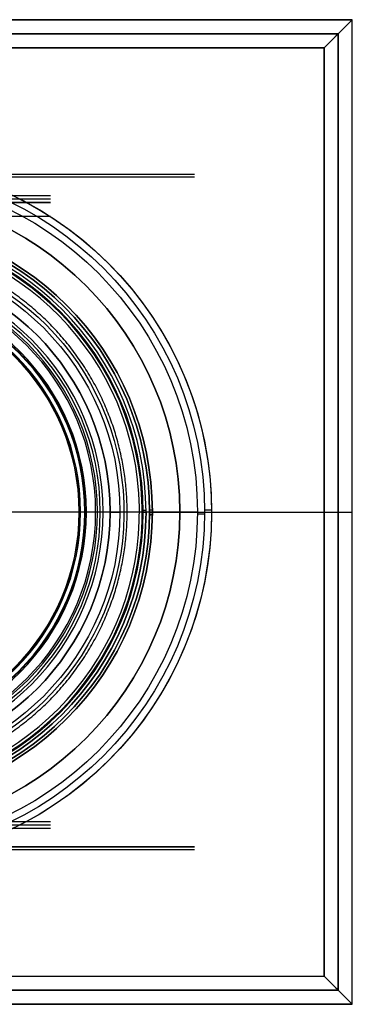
# Model space of a CAD drawing. Header units: centimetres. Extents: x -13.3 to 11.8, y -20.4 to 19.5.
# Tile 16 of 17: x 0.4 to 2.8, y -3.5 to 3.5. Entities that reach past the tile are written whole.
import ezdxf

# ---------------------------------------------------------------- set-up
doc = ezdxf.new("R2010")
doc.units = ezdxf.units.CM
doc.layers.add('Default', color=7, linetype='Continuous', true_color=0x000000)

# ---------------------------------------------------------------- blocks, each defined once
blk = doc.blocks.new('5486CRO_AF20')
at = {"layer": 'Default'}
for p, q in [((-20.15, 55.5), (-18.5, 55.5)), ((0, 55.5, 20.15), (0, 55.5, 18.5)), ((0, 55.5, -18.5), (0, 55.5, -20.15)), ((0, 54.8, -17.8), (0, 55.5, -18.5)), ((0, 54.8, 17.8), (0, 55.5, 18.5)), ((0, 44.8, 20.35), (0, 55.3, 20.35)), ((0, 44.8, -20.35), (0, 55.3, -20.35)), ((18.5, 55.5), (20.15, 55.5)), ((0, 44.8, 17.8), (0, 54.8, 17.8)), ((0, 44.8, -17.8), (0, 54.8, -17.8)), ((-20.35, 44.8), (-17.8, 44.8)), ((0, 44.8, -20.35), (0, 44.8, -17.8)), ((0, 44.8, 17.8), (0, 44.8, 20.35)), ((17.8, 44.8), (20.35, 44.8))]:
    blk.add_line(p, q, dxfattribs=at)
for centre, start, end in [((-20.15, 55.3), 90.00001, 180), ((20.15, 55.3), 0, 89.99999)]:
    blk.add_arc(centre, 0.2, start, end, dxfattribs=at)
at = {"layer": 'Default', "extrusion": (-0.005809, 0, -0.999983)}
blk.add_arc((20.15, 55.3), 0.2, 0, 89.99999, dxfattribs=at)
at = {"layer": 'Default', "extrusion": (0, 1, 0)}
for centre, radius, start, end in [((0, 0, 55.3), 20.35, 0, 180), ((0, 0, 55.3), 20.35, 180, 0), ((0, 0, 55.5), 20.15, 0, 180), ((0, 0, 55.5), 20.15, 180, 0), ((0, 0, 50.05), 20.35, 0, 180), ((0, 0, 50.05), 20.35, 180, 0), ((0, 0, 49.8), 17.8, 0, 180), ((0, 0, 49.8), 17.8, 180, 0), ((0, 0, 44.8), 20.35, 0, 180), ((0, 0, 44.8), 17.8, 0, 180), ((0, 0, 44.8), 17.8, 180, 0)]:
    blk.add_arc(centre, radius, start, end, dxfattribs=at)
at = {"layer": 'Default', "extrusion": (0, -1, 0)}
for centre, radius, start, end in [((0, 0, -55.5), 18.5, 180, 0), ((0, 0, -55.5), 18.5, 360, 180), ((0, 0, -54.8), 17.8, 0, 180), ((0, 0, -54.8), 17.8, 180, 0), ((0, 0, -44.8), 20.35, 180, 0)]:
    blk.add_arc(centre, radius, start, end, dxfattribs=at)
at = {"layer": 'Default', "extrusion": (0.999983, 0, -0.005809)}
blk.add_arc((55.3, -20.15), 0.2, 270, 359.99999, dxfattribs=at)
at = {"layer": 'Default', "extrusion": (-0.999983, 0, 0.005809)}
blk.add_arc((-55.3, 20.15), 0.2, 90, 179.99999, dxfattribs=at)
at = {"layer": 'Default', "extrusion": (0.005809, 0, 0.999983)}
blk.add_arc((20.15, 55.3), 0.2, 0, 89.99999, dxfattribs=at)
at = {"layer": 'Default'}
for points in [[(-20.35, 55.3), (-20.35, 50.05), (-20.35, 44.8)], [(-17.8, 54.8), (-18.15, 55.15), (-18.5, 55.5)], [(18.5, 55.5), (18.15, 55.15), (17.8, 54.8)], [(20.35, 44.8), (20.35, 50.05), (20.35, 55.3)], [(-17.8, 54.8), (-17.8, 49.8), (-17.8, 44.8)], [(17.8, 44.8), (17.8, 49.8), (17.8, 54.8)]]:
    blk.add_open_spline(points, degree=2, dxfattribs=at)
blk = doc.blocks.new('4618_CAPPUCCIO_ABS_4617_0110')
at = {"layer": 'Default', "extrusion": (0, 1, 0)}
for centre, radius, start, end in [((0, 0, 10), 16.771, 0, 180), ((0, 0, 7.89), 16.033, 0, 180), ((0, 0, 6.081), 16.001, 0, 180), ((0, 0, 5.703), 15.703, 0, 180), ((0, 0, 5.243), 17.3, 0, 180), ((0, 0, 4.283), 15.622, 0, 180), ((0, 0, 2.622), 17.1, 0, 180), ((0, 0, 2.027), 15.6, 0, 180), ((0, 0, 1.054), 15.6, 0, 180), ((0, 0, 0.2), 20.082, 7.15114, 180.38462), ((0, 0), 19.882, 7.22347, 180.38462), ((0, 0, 0.2), 17.1, 0, 180), ((0, 0), 16.9, 0, 180), ((0, 0, 0.1), 16.12, 0, 180)]:
    blk.add_arc(centre, radius, start, end, dxfattribs=at)
at = {"layer": 'Default', "extrusion": (0, -1, 0)}
blk.add_arc((0, 0), 18.778, 359.72871, 170.85542, dxfattribs=at)
at = {"layer": 'Default'}
blk.add_rational_spline([(-19.008, 5.306), (-19.008, 5.306, 11.195), (-11.075, 5.306, 19.008), (0, 5.306, 19.008), (11.075, 5.306, 19.008), (19.008, 5.306, 11.195), (19.008, 5.306)], [1.15675898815, 0.938030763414, 0.948198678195, 1.18726273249, 0.948198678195, 0.938030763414, 1.15675898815], degree=3, knots=[1.578243, 1.578243, 1.578243, 1.578243, 37.107042, 37.107042, 37.107042, 72.63584, 72.63584, 72.63584, 72.63584], dxfattribs=at)
blk = doc.blocks.new('AKARTDIV_THN_AF2_ASM')
at = {"layer": 'Default', "extrusion": (-1, 0, 0), "rotation": 90}
blk.add_blockref('4618_CAPPUCCIO_ABS_4617_0110', (-62.5, 0), dxfattribs=at)
at = {"layer": 'Default'}
blk.add_blockref('5486CRO_AF20', (0, 7), dxfattribs=at)
blk = doc.blocks.new('4322F41CRO_AF2')
at = {"layer": 'Default'}
for p, q in [((35, 35, 2.5), (-35, 35, 2.5)), ((35, -35, 2.5), (35, 35, 2.5)), ((34, 34, 2.5), (-34, 34, 2.5)), ((34, -34, 2.5), (34, 34, 2.5)), ((20.6, 0, 2.8), (20.6, 0, 2.2)), ((20.8, 0, 7), (33, 0, 7)), ((20.8, 0, 6), (22.75, 0, 6)), ((22.75, 0, 3), (20.8, 0, 3)), ((24, 0, 2), (20.8, 0, 2)), ((22.75, 0, 6), (22.75, 0, 3)), ((24.5, 0, 5.5), (24.5, 0, 2.5)), ((25, 0, 6), (33, 0, 6)), ((34, 0), (35, 0)), ((34, 0), (34, 0, 5)), ((35, 0), (35, 0, 5)), ((-34, -34, 2.5), (34, -34, 2.5)), ((-35, -35, 2.5), (35, -35, 2.5))]:
    blk.add_line(p, q, dxfattribs=at)
at = {"layer": 'Default', "extrusion": (0, 0, -1)}
for centre, radius, start, end in [((0, 0, -6), 25, 90, 270), ((0, 0, -2.5), 24.5, 90, 270), ((0, 0, -5.5), 24.5, 90, 270), ((0, 0, -4), 24.5, 90, 270), ((0, 0, -2), 24, 90, 270), ((0, 0, -4.5), 22.75, 90, 270), ((0, 0, -7), 20.8, 0, 180), ((0, 0, -6), 20.8, 0, 180), ((0, 0, -6.8), 20.6, 0, 180), ((0, 0, -6.5), 20.6, 0, 180), ((0, 0, -2), 20.8, 90, 270), ((0, 0, -2.8), 20.6, 90, 270), ((0, 0, -2.5), 20.6, 90, 270), ((0, 0, -7), 20.8, 180, 0), ((0, 0, -6), 20.8, 180, 0), ((0, 0, -6.8), 20.6, 180, 0), ((0, 0, -6.5), 20.6, 180, 0)]:
    blk.add_arc(centre, radius, start, end, dxfattribs=at)
at = {"layer": 'Default'}
for centre, radius, start, end in [((0, 0, 6), 22.75, 270, 90), ((0, 0, 3), 22.75, 270, 90), ((0, 0, 6.2), 20.6, 0, 180), ((0, 0, 3), 20.8, 270, 90), ((0, 0, 2.2), 20.6, 270, 90), ((0, 0, 6.2), 20.6, 180, 0)]:
    blk.add_arc(centre, radius, start, end, dxfattribs=at)
at = {"layer": 'Default', "extrusion": (-0.007408, 0.999973, 0)}
blk.add_arc((-20.8, 6.8), 0.2, 0, 90, dxfattribs=at)
at = {"layer": 'Default', "extrusion": (0, 1, 0)}
for centre, radius, start, end in [((-20.8, 6.2), 0.2, 270, 0), ((-33, 5), 2, 90, 180), ((-20.8, 6.8), 0.2, 360, 90), ((-33, 5), 1, 90, 180)]:
    blk.add_arc(centre, radius, start, end, dxfattribs=at)
at = {"layer": 'Default', "extrusion": (-0.006228, 0.999981, 0)}
blk.add_arc((-25, 5.5), 0.5, 0, 90, dxfattribs=at)
at = {"layer": 'Default', "extrusion": (0.007123, 0.999975, 0)}
blk.add_arc((-20.8, 2.8), 0.2, 0, 90, dxfattribs=at)
at = {"layer": 'Default', "extrusion": (0.010523, 0.999945, 0)}
for centre in [(-20.8, 2.2), (-20.8, 6.2)]:
    blk.add_arc(centre, 0.2, 270, 0, dxfattribs=at)
at = {"layer": 'Default', "extrusion": (0.005989, 0.999982, 0)}
blk.add_arc((-24, 2.5), 0.5, 180, 270, dxfattribs=at)
at = {"layer": 'Default'}
for points, degree in [([(35, 35), (0, 35), (-35, 35)], 2), ([(-35, 35, 5), (0, 35, 5), (35, 35, 5)], 2), ([(33, 33, 7), (33.185, 33.185, 7), (33.537, 33.537, 6.948), (33.986, 33.986, 6.761), (34.361, 34.361, 6.488), (34.653, 34.653, 6.154), (34.859, 34.859, 5.776), (34.976, 34.976, 5.386), (35, 35, 5.127), (35, 35, 5)], 3), ([(35, -35), (35, 0), (35, 35)], 2), ([(35, 35, 5), (35, 35, 2.5), (35, 35)], 2), ([(35, -35, 5), (35, 0, 5), (35, 35, 5)], 2), ([(-34, 34), (0, 34), (34, 34)], 2), ([(34, 34, 5), (0, 34, 5), (-34, 34, 5)], 2), ([(33, 33, 6), (33.103, 33.103, 6), (33.297, 33.297, 5.968), (33.543, 33.543, 5.854), (33.746, 33.746, 5.682), (33.894, 33.894, 5.472), (33.982, 33.982, 5.235), (34, 34, 5.077), (34, 34, 5)], 3), ([(34, 34), (34, 0), (34, -34)], 2), ([(34, -34, 5), (34, 0, 5), (34, 34, 5)], 2), ([(34, 34), (34, 34, 2.5), (34, 34, 5)], 2), ([(-33, 33, 7), (0, 33, 7), (33, 33, 7)], 2), ([(33, 33, 6), (0, 33, 6), (-33, 33, 6)], 2), ([(33, 33, 7), (33, 0, 7), (33, -33, 7)], 2), ([(33, -33, 6), (33, 0, 6), (33, 33, 6)], 2), ([(20.6, 0, 6.2), (20.6, 0, 6.5), (20.6, 0, 6.8)], 2), ([(-33, -33, 7), (0, -33, 7), (33, -33, 7)], 2), ([(-33, -33, 6), (0, -33, 6), (33, -33, 6)], 2), ([(33, -33, 6), (33.103, -33.103, 6), (33.297, -33.297, 5.968), (33.543, -33.543, 5.854), (33.746, -33.746, 5.682), (33.894, -33.894, 5.472), (33.982, -33.982, 5.235), (34, -34, 5.077), (34, -34, 5)], 3), ([(33, -33, 7), (33.185, -33.185, 7), (33.537, -33.537, 6.948), (33.986, -33.986, 6.761), (34.361, -34.361, 6.488), (34.653, -34.653, 6.154), (34.859, -34.859, 5.776), (34.976, -34.976, 5.386), (35, -35, 5.127), (35, -35, 5)], 3), ([(34, -34), (0, -34), (-34, -34)], 2), ([(34, -34, 5), (0, -34, 5), (-34, -34, 5)], 2), ([(34, -34, 5), (34, -34, 2.5), (34, -34)], 2), ([(-35, -35), (0, -35), (35, -35)], 2), ([(35, -35, 5), (0, -35, 5), (-35, -35, 5)], 2), ([(35, -35), (35, -35, 2.5), (35, -35, 5)], 2)]:
    blk.add_open_spline(points, degree=degree, dxfattribs=at)
blk = doc.blocks.new('4550Z_MAN_DEVIA_INC_ZAMA_QUA_R1123')
at = {"layer": 'Default'}
for p, q in [((0, 40, 23.8), (0, 40, -23.8)), ((-24, 20, -23.8), (-24, 20, 23.8)), ((24, 20, 23.8), (24, 20, -23.8)), ((-22, 18.75, -13.565), (-22, 18.75, 13.565)), ((22, 18.75, 13.565), (22, 18.75, -13.565)), ((-22.25, 0.25, -13.565), (-22.25, 0.25, 13.565)), ((22.25, 0.25, 13.565), (22.25, 0.25, -13.565))]:
    blk.add_line(p, q, dxfattribs=at)
at = {"layer": 'Default', "extrusion": (0, -1, 0)}
blk.add_arc((0, 0, -38), 25, 140.7391704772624, 140.7391709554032, dxfattribs=at)
at = {"layer": 'Default'}
for points in [[(-23.8, 40, 23.8), (-23.8, 40), (-23.8, 40, -23.8)], [(23.8, 40, 23.8), (23.8, 40), (23.8, 40, -23.8)], [(-24, 39.8, -23.8), (-24, 39.8), (-24, 39.8, 23.8)], [(24, 39.8, 23.8), (24, 39.8), (24, 39.8, -23.8)], [(21, 38, 13.564), (21, 38, 0), (21, 38, -13.565)], [(22, 37, -13.565), (22, 37), (22, 37, 13.565)], [(-24, 0.2, -23.8), (-24, 0.2), (-24, 0.2, 23.8)], [(-23.8, 0, -23.8), (-23.8, 0), (-23.8, 0, 23.8)], [(-22.5, 0, 13.565), (-22.5, 0), (-22.5, 0, -13.565)], [(-22, 0.5, -13.565), (-22, 0.5), (-22, 0.5, 13.565)], [(22, 0.5, 13.565), (22, 0.5), (22, 0.5, -13.565)], [(22.5, 0, -13.565), (22.5, 0), (22.5, 0, 13.565)], [(23.8, 0, 23.8), (23.8, 0), (23.8, 0, -23.8)], [(24, 0.2, 23.8), (24, 0.2), (24, 0.2, -23.8)]]:
    blk.add_open_spline(points, degree=2, dxfattribs=at)
blk = doc.blocks.new('F3989WX9_ASM')
at = {"layer": 'Default'}
blk.add_blockref('4322F41CRO_AF2', (-7.5, 0, 90), dxfattribs=at)
at = {"layer": 'Default', "extrusion": (1, 0, 0)}
blk.add_blockref('4550Z_MAN_DEVIA_INC_ZAMA_QUA_R1123', (0, 106.35, -7.5), dxfattribs=at)
at = {"layer": 'Default', "extrusion": (0, 1, 0)}
blk.add_blockref('AKARTDIV_THN_AF2_ASM', (7.5, 38.2), dxfattribs=at)

msp = doc.modelspace()

# ---------------------------------------------------------------- block references
at = {"layer": 'Default', "xscale": 0.1, "yscale": 0.1, "zscale": 0.1}
msp.add_blockref('F3989WX9_ASM', (0, 0), dxfattribs=at)

doc.saveas('drawing.dxf')
